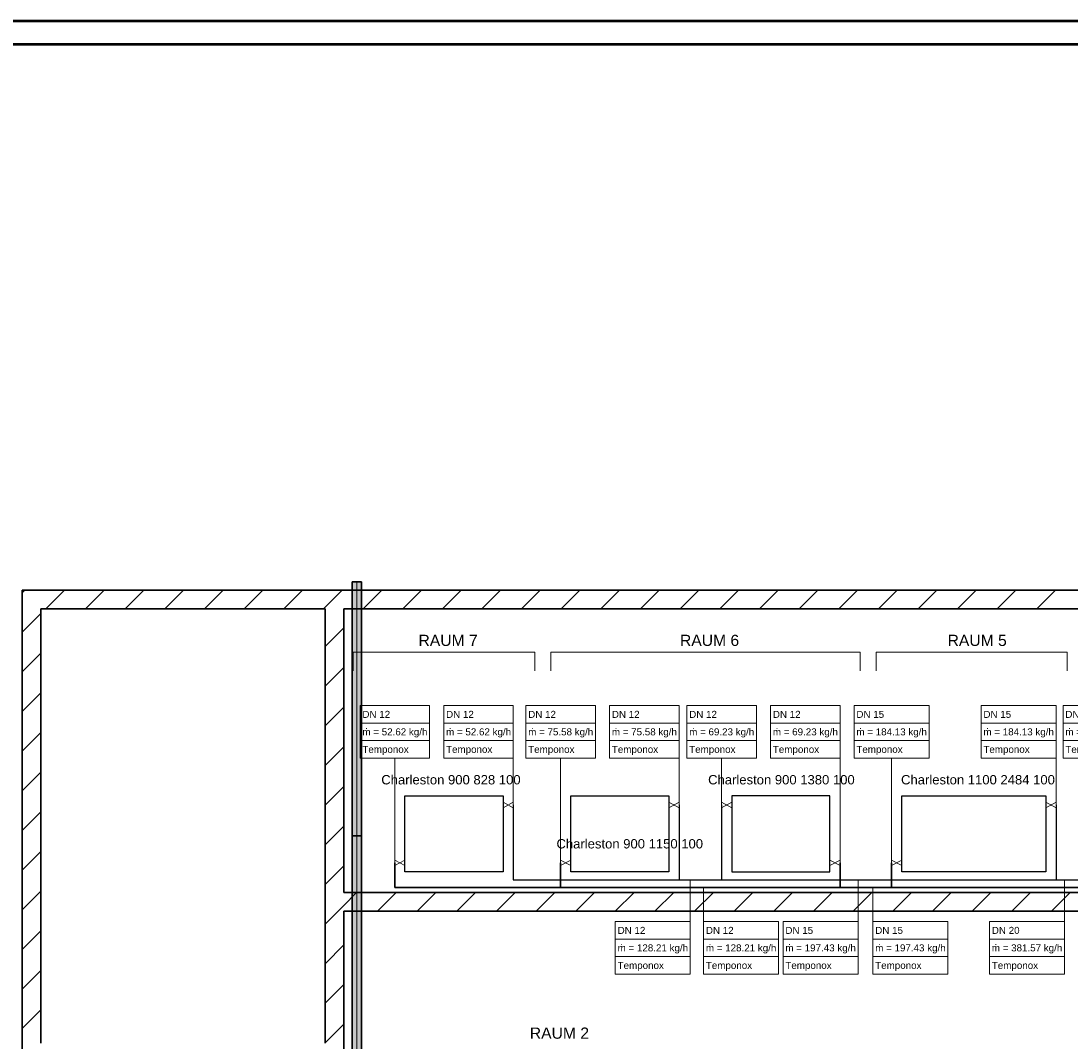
# Model space of a CAD drawing. Extents: x 635 to 1785, y -95 to 499.
# Tile 108 of 110: x 1135 to 1360, y 281 to 499. Entities that reach past the tile are written whole.
import ezdxf
from ezdxf.lldxf.tags import DXFTag

# ---------------------------------------------------------------- set-up
doc = ezdxf.new("R2010")
doc.units = 0
doc.layers.get('0').update_dxf_attribs({"lineweight": 35})
for name, color, linetype, lineweight, true_color in [('A_Wand_allgemein', 7, 'Continuous', 35, 0x585858), ('H_Ruecklauf', 5, 'Continuous', 35, 0x0000ff), ('H_Ruecklauf_Beschriftung', 5, 'Continuous', 18, 0x0000ff), ('H_Vorlauf', 1, 'Continuous', 25, 0xff0000), ('H_Vorlauf_Beschriftung', 1, 'Continuous', 18, 0xff0000), ('Heizkörper', 9, 'Continuous', 25, 0x808080), ('L_Klimageraet', 7, 'Continuous', 35, 0xababab), ('L_Zuluft', 6, 'Continuous', 35, 0xff00ff), ('L_Zuluft-Shading', 6, 'Continuous', 35, 0xff00ff), ('Rahmen', 7, 'Continuous', 35, 0x009900)]:
    doc.layers.add(name, color=color, linetype=linetype, lineweight=lineweight, true_color=true_color)
doc.layers.add('Raumnummerierung', color=7, linetype='Continuous', lineweight=18)
doc.layers.add('Symbole', color=7, linetype='Continuous', lineweight=13)
doc.styles.get("Standard").update_dxf_attribs({"font": 'arial.ttf'})
tags = doc.linetypes.add('fein_strichliert', pattern=[4, 1, -2, 1]).pattern_tags.tags
tags[8:9] = [DXFTag(74, 4), DXFTag(75, 0), DXFTag(340, '0'), DXFTag(46, 0.0), DXFTag(50, 0.0), DXFTag(44, 0.0), DXFTag(45, 0.0)]
tags[6:7] = [DXFTag(74, 4), DXFTag(75, 0), DXFTag(340, '0'), DXFTag(46, 0.0), DXFTag(50, 0.0), DXFTag(44, 0.0), DXFTag(45, 0.0)]
tags[4:5] = [DXFTag(74, 4), DXFTag(75, 0), DXFTag(340, '0'), DXFTag(46, 0.0), DXFTag(50, 0.0), DXFTag(44, 0.0), DXFTag(45, 0.0)]
tags = doc.linetypes.add('STRICHPUNKT2', pattern=[12.7, 6.35, -3.175, 0, -3.175]).pattern_tags.tags
tags[10:11] = [DXFTag(74, 4), DXFTag(75, 0), DXFTag(340, '0'), DXFTag(46, 0.0), DXFTag(50, 0.0), DXFTag(44, 0.0), DXFTag(45, 0.0)]
tags[8:9] = [DXFTag(74, 4), DXFTag(75, 0), DXFTag(340, '0'), DXFTag(46, 0.0), DXFTag(50, 0.0), DXFTag(44, 0.0), DXFTag(45, 0.0)]
tags[6:7] = [DXFTag(74, 4), DXFTag(75, 0), DXFTag(340, '0'), DXFTag(46, 0.0), DXFTag(50, 0.0), DXFTag(44, 0.0), DXFTag(45, 0.0)]
tags[4:5] = [DXFTag(74, 4), DXFTag(75, 0), DXFTag(340, '0'), DXFTag(46, 0.0), DXFTag(50, 0.0), DXFTag(44, 0.0), DXFTag(45, 0.0)]

# ---------------------------------------------------------------- blocks, each defined once
blk = doc.blocks.new('Shading-A06HSUG6NL', base_point=(1206.75, 204.43))
at = {"layer": 'L_Zuluft-Shading', "color": 36, "true_color": 0x903900}
for points in [[(1205.75, 204.43), (1205.79, 204.43), (1205.75, 324.43), (1205.79, 324.43)], [(1207.72, 204.43), (1207.75, 204.43), (1207.72, 324.43), (1207.75, 324.43)]]:
    blk.add_solid(points, dxfattribs=at)
at = {"layer": 'L_Zuluft-Shading', "color": 34, "true_color": 0xb04600}
for points in [[(1205.79, 204.43), (1205.89, 204.43), (1205.79, 324.43), (1205.89, 324.43)], [(1207.62, 204.43), (1207.72, 204.43), (1207.62, 324.43), (1207.72, 324.43)]]:
    blk.add_solid(points, dxfattribs=at)
at = {"layer": 'L_Zuluft-Shading', "color": 32, "true_color": 0xcd5200}
for points in [[(1205.89, 204.43), (1206.05, 204.43), (1205.89, 324.43), (1206.05, 324.43)], [(1207.46, 204.43), (1207.62, 204.43), (1207.46, 324.43), (1207.62, 324.43)]]:
    blk.add_solid(points, dxfattribs=at)
at = {"layer": 'L_Zuluft-Shading', "color": 32, "true_color": 0xe45b00}
for points in [[(1206.05, 204.43), (1206.25, 204.43), (1206.05, 324.43), (1206.25, 324.43)], [(1207.25, 204.43), (1207.46, 204.43), (1207.25, 324.43), (1207.46, 324.43)]]:
    blk.add_solid(points, dxfattribs=at)
at = {"layer": 'L_Zuluft-Shading', "color": 30, "true_color": 0xf56200}
for points in [[(1206.25, 204.43), (1206.49, 204.43), (1206.25, 324.43), (1206.49, 324.43)], [(1207.01, 204.43), (1207.25, 204.43), (1207.01, 324.43), (1207.25, 324.43)]]:
    blk.add_solid(points, dxfattribs=at)
at = {"layer": 'L_Zuluft-Shading', "color": 30, "true_color": 0xfd6500}
for points in [[(1206.49, 204.43), (1206.75, 204.43), (1206.49, 324.43), (1206.75, 324.43)], [(1206.75, 204.43), (1207.01, 204.43), (1206.75, 324.43), (1207.01, 324.43)]]:
    blk.add_solid(points, dxfattribs=at)
blk = doc.blocks.new('Shading-A06HSUG8NL', base_point=(1206.75, 324.43))
at = {"layer": 'L_Zuluft-Shading', "color": 36, "true_color": 0x903900}
for points in [[(1205.75, 324.43), (1205.79, 324.43), (1205.75, 378.82), (1205.79, 378.82)], [(1207.72, 324.43), (1207.75, 324.43), (1207.72, 378.82), (1207.75, 378.82)]]:
    blk.add_solid(points, dxfattribs=at)
at = {"layer": 'L_Zuluft-Shading', "color": 34, "true_color": 0xb04600}
for points in [[(1205.79, 324.43), (1205.89, 324.43), (1205.79, 378.82), (1205.89, 378.82)], [(1207.62, 324.43), (1207.72, 324.43), (1207.62, 378.82), (1207.72, 378.82)]]:
    blk.add_solid(points, dxfattribs=at)
at = {"layer": 'L_Zuluft-Shading', "color": 32, "true_color": 0xcd5200}
for points in [[(1205.89, 324.43), (1206.05, 324.43), (1205.89, 378.82), (1206.05, 378.82)], [(1207.46, 324.43), (1207.62, 324.43), (1207.46, 378.82), (1207.62, 378.82)]]:
    blk.add_solid(points, dxfattribs=at)
at = {"layer": 'L_Zuluft-Shading', "color": 32, "true_color": 0xe45b00}
for points in [[(1206.05, 324.43), (1206.25, 324.43), (1206.05, 378.82), (1206.25, 378.82)], [(1207.25, 324.43), (1207.46, 324.43), (1207.25, 378.82), (1207.46, 378.82)]]:
    blk.add_solid(points, dxfattribs=at)
at = {"layer": 'L_Zuluft-Shading', "color": 30, "true_color": 0xf56200}
for points in [[(1206.25, 324.43), (1206.49, 324.43), (1206.25, 378.82), (1206.49, 378.82)], [(1207.01, 324.43), (1207.25, 324.43), (1207.01, 378.82), (1207.25, 378.82)]]:
    blk.add_solid(points, dxfattribs=at)
at = {"layer": 'L_Zuluft-Shading', "color": 30, "true_color": 0xfd6500}
for points in [[(1206.49, 324.43), (1206.75, 324.43), (1206.49, 378.82), (1206.75, 378.82)], [(1206.75, 324.43), (1207.01, 324.43), (1206.75, 378.82), (1207.01, 378.82)]]:
    blk.add_solid(points, dxfattribs=at)
blk = doc.blocks.new('Wand-A06HSUHANL', base_point=(1139.1, 373.07))
at = {"color": 0, "linetype": 'ByBlock', "lineweight": -2, "ltscale": 0.35}
for p, q in [((1523.37, 377.07), (1139.1, 377.07)), ((1199.92, 373.07), (1139.1, 373.07)), ((1519.37, 373.07), (1203.92, 373.07))]:
    blk.add_line(p, q, dxfattribs=at)
at = {"color": 0, "lineweight": -2}
for p, q in [((1140.16, 373.07), (1144.16, 377.07)), ((1148.65, 373.07), (1152.65, 377.07)), ((1157.13, 373.07), (1161.13, 377.07)), ((1165.62, 373.07), (1169.62, 377.07)), ((1174.1, 373.07), (1178.1, 377.07)), ((1182.59, 373.07), (1186.59, 377.07)), ((1191.08, 373.07), (1195.08, 377.07)), ((1199.56, 373.07), (1203.56, 377.07)), ((1208.05, 373.07), (1212.05, 377.07)), ((1216.53, 373.07), (1220.53, 377.07)), ((1225.02, 373.07), (1229.02, 377.07)), ((1233.5, 373.07), (1237.5, 377.07)), ((1241.99, 373.07), (1245.99, 377.07)), ((1250.47, 373.07), (1254.47, 377.07)), ((1258.96, 373.07), (1262.96, 377.07)), ((1267.44, 373.07), (1271.44, 377.07)), ((1275.93, 373.07), (1279.93, 377.07)), ((1284.41, 373.07), (1288.41, 377.07)), ((1292.9, 373.07), (1296.9, 377.07)), ((1301.38, 373.07), (1305.38, 377.07)), ((1309.87, 373.07), (1313.87, 377.07)), ((1318.35, 373.07), (1322.35, 377.07)), ((1326.84, 373.07), (1330.84, 377.07)), ((1335.32, 373.07), (1339.32, 377.07)), ((1343.81, 373.07), (1347.81, 377.07)), ((1352.3, 373.07), (1356.3, 377.07))]:
    blk.add_line(p, q, dxfattribs=at)
blk = doc.blocks.new('Wand-A06HSUHENL', base_point=(1203.92, 308.29))
at = {"color": 0, "lineweight": -2}
for p, q in [((1203.92, 309.56), (1206.66, 312.29)), ((1211.14, 308.29), (1215.14, 312.29)), ((1219.63, 308.29), (1223.63, 312.29)), ((1228.11, 308.29), (1232.11, 312.29)), ((1236.6, 308.29), (1240.6, 312.29)), ((1245.08, 308.29), (1249.08, 312.29)), ((1253.57, 308.29), (1257.57, 312.29)), ((1262.05, 308.29), (1266.05, 312.29)), ((1270.54, 308.29), (1274.54, 312.29)), ((1279.03, 308.29), (1283.03, 312.29)), ((1287.51, 308.29), (1291.51, 312.29)), ((1296, 308.29), (1300, 312.29)), ((1304.48, 308.29), (1308.48, 312.29)), ((1312.97, 308.29), (1316.97, 312.29)), ((1321.45, 308.29), (1325.45, 312.29)), ((1329.94, 308.29), (1333.94, 312.29)), ((1338.42, 308.29), (1342.42, 312.29)), ((1346.91, 308.29), (1350.91, 312.29)), ((1355.39, 308.29), (1359.39, 312.29))]:
    blk.add_line(p, q, dxfattribs=at)
at = {"color": 0, "linetype": 'ByBlock', "lineweight": -2, "ltscale": 0.35}
for p, q in [((1519.37, 312.29), (1203.92, 312.29)), ((1519.37, 308.29), (1203.92, 308.29))]:
    blk.add_line(p, q, dxfattribs=at)
blk = doc.blocks.new('Wand-A06HSUHGNL', base_point=(1135.1, 44.91))
at = {"color": 0, "lineweight": -2}
for p, q in [((1135.1, 376.5), (1135.68, 377.07)), ((1135.1, 368.01), (1139.1, 372.01)), ((1135.1, 359.53), (1139.1, 363.53)), ((1135.1, 351.04), (1139.1, 355.04)), ((1135.1, 342.55), (1139.1, 346.55)), ((1135.1, 334.07), (1139.1, 338.07)), ((1135.1, 325.58), (1139.1, 329.58)), ((1135.1, 317.1), (1139.1, 321.1)), ((1135.1, 308.61), (1139.1, 312.61)), ((1135.1, 300.13), (1139.1, 304.13)), ((1135.1, 291.64), (1139.1, 295.64)), ((1135.1, 283.16), (1139.1, 287.16))]:
    blk.add_line(p, q, dxfattribs=at)
at = {"color": 0, "linetype": 'ByBlock', "lineweight": -2, "ltscale": 0.35}
for p, q in [((1135.1, 377.07), (1139.1, 377.07)), ((1135.1, 377.07), (1135.1, 202.79)), ((1139.1, 373.07), (1139.1, 280.07))]:
    blk.add_line(p, q, dxfattribs=at)
blk = doc.blocks.new('Wand-A06HSUI4NL', base_point=(1199.92, 44.91))
at = {"color": 0, "linetype": 'ByBlock', "lineweight": -2, "ltscale": 0.35}
for p, q in [((1199.92, 280.07), (1199.92, 373.07)), ((1203.92, 312.29), (1203.92, 373.07)), ((1203.92, 227.36), (1203.92, 308.29))]:
    blk.add_line(p, q, dxfattribs=at)
at = {"color": 0, "lineweight": -2}
for p, q in [((1199.92, 364.95), (1203.92, 368.95)), ((1199.92, 356.47), (1203.92, 360.47)), ((1199.92, 347.98), (1203.92, 351.98)), ((1199.92, 339.5), (1203.92, 343.5)), ((1199.92, 331.01), (1203.92, 335.01)), ((1199.92, 322.53), (1203.92, 326.53)), ((1199.92, 314.04), (1203.92, 318.04)), ((1199.92, 305.56), (1203.92, 309.56)), ((1199.92, 297.07), (1203.92, 301.07)), ((1199.92, 288.59), (1203.92, 292.59)), ((1199.92, 280.1), (1203.92, 284.1))]:
    blk.add_line(p, q, dxfattribs=at)
blk = doc.blocks.new('AutoCAD-Punkt-A06HSVOSNL', base_point=(1321.18, 318.66))
at = {"color": 0, "lineweight": -2}
blk.add_line((1321.18, 318.66), (1321.18, 318.66), dxfattribs=at)
blk = doc.blocks.new('AutoCAD-Punkt-A06HSVOUNL', base_point=(1321.18, 318.66))
at = {"color": 0, "lineweight": -2}
blk.add_line((1321.18, 318.66), (1321.18, 318.66), dxfattribs=at)
blk = doc.blocks.new('AutoCAD-Punkt-A06HSVOWNL', base_point=(1323.35, 318.66))
at = {"color": 0, "lineweight": -2}
blk.add_line((1323.35, 318.66), (1323.35, 318.66), dxfattribs=at)
blk = doc.blocks.new('Polygon-A06HSVOYNL', base_point=(1323.35, 316.74))
at = {"color": 0, "linetype": 'ByBlock', "lineweight": -2, "ltscale": 0.25}
for p, q in [((1323.35, 332.97), (1354.23, 332.97)), ((1323.35, 316.74), (1323.35, 332.97)), ((1354.23, 332.97), (1354.23, 316.74)), ((1354.23, 316.74), (1323.35, 316.74))]:
    blk.add_line(p, q, dxfattribs=at)
blk = doc.blocks.new('AutoCAD-Punkt-A06HSVP0NL', base_point=(1356.4, 331.05))
at = {"color": 0, "lineweight": -2}
blk.add_line((1356.4, 331.05), (1356.4, 331.05), dxfattribs=at)
blk = doc.blocks.new('AutoCAD-Punkt-A06HSVP2NL', base_point=(1356.4, 331.05))
at = {"color": 0, "lineweight": -2}
blk.add_line((1356.4, 331.05), (1356.4, 331.05), dxfattribs=at)
blk = doc.blocks.new('AutoCAD-Punkt-A06HSVP4NL', base_point=(1354.23, 331.05))
at = {"color": 0, "lineweight": -2}
blk.add_line((1354.23, 331.05), (1354.23, 331.05), dxfattribs=at)
blk = doc.blocks.new('AutoCAD-Punkt-A06HSVP6NL', base_point=(1310.16, 318.66))
at = {"color": 0, "lineweight": -2}
blk.add_line((1310.16, 318.66), (1310.16, 318.66), dxfattribs=at)
blk = doc.blocks.new('AutoCAD-Punkt-A06HSVP8NL', base_point=(1310.16, 318.66))
at = {"color": 0, "lineweight": -2}
blk.add_line((1310.16, 318.66), (1310.16, 318.66), dxfattribs=at)
blk = doc.blocks.new('AutoCAD-Punkt-A06HSVPANL', base_point=(1307.99, 318.66))
at = {"color": 0, "lineweight": -2}
blk.add_line((1307.99, 318.66), (1307.99, 318.66), dxfattribs=at)
blk = doc.blocks.new('Polygon-A06HSVPCNL', base_point=(1286.97, 316.74))
at = {"color": 0, "linetype": 'ByBlock', "lineweight": -2, "ltscale": 0.25}
for p, q in [((1286.97, 332.97), (1286.97, 316.74)), ((1307.99, 332.97), (1286.97, 332.97)), ((1307.99, 316.74), (1307.99, 332.97)), ((1286.97, 316.74), (1307.99, 316.74))]:
    blk.add_line(p, q, dxfattribs=at)
blk = doc.blocks.new('AutoCAD-Punkt-A06HSVPENL', base_point=(1284.81, 331.05))
at = {"color": 0, "lineweight": -2}
blk.add_line((1284.81, 331.05), (1284.81, 331.05), dxfattribs=at)
blk = doc.blocks.new('AutoCAD-Punkt-A06HSVPGNL', base_point=(1284.81, 331.05))
at = {"color": 0, "lineweight": -2}
blk.add_line((1284.81, 331.05), (1284.81, 331.05), dxfattribs=at)
blk = doc.blocks.new('AutoCAD-Punkt-A06HSVPINL', base_point=(1286.97, 331.05))
at = {"color": 0, "lineweight": -2}
blk.add_line((1286.97, 331.05), (1286.97, 331.05), dxfattribs=at)
blk = doc.blocks.new('AutoCAD-Punkt-A06HSVPKNL', base_point=(1250.34, 318.66))
at = {"color": 0, "lineweight": -2}
blk.add_line((1250.34, 318.66), (1250.34, 318.66), dxfattribs=at)
blk = doc.blocks.new('AutoCAD-Punkt-A06HSVPMNL', base_point=(1250.34, 318.66))
at = {"color": 0, "lineweight": -2}
blk.add_line((1250.34, 318.66), (1250.34, 318.66), dxfattribs=at)
blk = doc.blocks.new('AutoCAD-Punkt-A06HSVPONL', base_point=(1252.51, 318.66))
at = {"color": 0, "lineweight": -2}
blk.add_line((1252.51, 318.66), (1252.51, 318.66), dxfattribs=at)
blk = doc.blocks.new('Polygon-A06HSVPQNL', base_point=(1252.51, 316.74))
at = {"color": 0, "linetype": 'ByBlock', "lineweight": -2, "ltscale": 0.25}
for p, q in [((1252.51, 332.97), (1273.53, 332.97)), ((1252.51, 316.74), (1252.51, 332.97)), ((1273.53, 332.97), (1273.53, 316.74)), ((1273.53, 316.74), (1252.51, 316.74))]:
    blk.add_line(p, q, dxfattribs=at)
blk = doc.blocks.new('AutoCAD-Punkt-A06HSVPSNL', base_point=(1275.69, 331.05))
at = {"color": 0, "lineweight": -2}
blk.add_line((1275.69, 331.05), (1275.69, 331.05), dxfattribs=at)
blk = doc.blocks.new('AutoCAD-Punkt-A06HSVPUNL', base_point=(1275.69, 331.05))
at = {"color": 0, "lineweight": -2}
blk.add_line((1275.69, 331.05), (1275.69, 331.05), dxfattribs=at)
blk = doc.blocks.new('AutoCAD-Punkt-A06HSVPWNL', base_point=(1273.53, 331.05))
at = {"color": 0, "lineweight": -2}
blk.add_line((1273.53, 331.05), (1273.53, 331.05), dxfattribs=at)
blk = doc.blocks.new('AutoCAD-Punkt-A06HSVPYNL', base_point=(1214.85, 318.66))
at = {"color": 0, "lineweight": -2}
blk.add_line((1214.85, 318.66), (1214.85, 318.66), dxfattribs=at)
blk = doc.blocks.new('AutoCAD-Punkt-A06HSVQ0NL', base_point=(1214.85, 318.66))
at = {"color": 0, "lineweight": -2}
blk.add_line((1214.85, 318.66), (1214.85, 318.66), dxfattribs=at)
blk = doc.blocks.new('AutoCAD-Punkt-A06HSVQ2NL', base_point=(1217.02, 318.66))
at = {"color": 0, "lineweight": -2}
blk.add_line((1217.02, 318.66), (1217.02, 318.66), dxfattribs=at)
blk = doc.blocks.new('Polygon-A06HSVQ4NL', base_point=(1217.02, 316.74))
at = {"color": 0, "linetype": 'ByBlock', "lineweight": -2, "ltscale": 0.25}
for p, q in [((1217.02, 332.97), (1238.04, 332.97)), ((1217.02, 316.74), (1217.02, 332.97)), ((1238.04, 332.97), (1238.04, 316.74)), ((1238.04, 316.74), (1217.02, 316.74))]:
    blk.add_line(p, q, dxfattribs=at)
blk = doc.blocks.new('AutoCAD-Punkt-A06HSVQ6NL', base_point=(1240.21, 331.05))
at = {"color": 0, "lineweight": -2}
blk.add_line((1240.21, 331.05), (1240.21, 331.05), dxfattribs=at)
blk = doc.blocks.new('AutoCAD-Punkt-A06HSVQ8NL', base_point=(1240.21, 331.05))
at = {"color": 0, "lineweight": -2}
blk.add_line((1240.21, 331.05), (1240.21, 331.05), dxfattribs=at)
blk = doc.blocks.new('AutoCAD-Punkt-A06HSVQANL', base_point=(1238.04, 331.05))
at = {"color": 0, "lineweight": -2}
blk.add_line((1238.04, 331.05), (1238.04, 331.05), dxfattribs=at)
blk = doc.blocks.new('Bauteilbeschriftung-A06HSVQGNL', base_point=(1207.41, 319.26))
at = {"color": 0, "lineweight": -2}
for p, q in [((1207.41, 352.33), (1222.29, 352.33)), ((1207.41, 341.08), (1207.41, 352.33)), ((1222.29, 352.33), (1222.29, 341.08)), ((1207.41, 348.58), (1222.29, 348.58)), ((1207.41, 344.83), (1222.29, 344.83)), ((1222.29, 341.08), (1207.41, 341.08))]:
    blk.add_line(p, q, dxfattribs=at)
at = {"color": 0, "linetype": 'ByBlock', "lineweight": -2, "ltscale": 0.18}
blk.add_line((1214.85, 341.08), (1214.85, 319.26), dxfattribs=at)
at = {"color": 0, "linetype": 'ByBlock', "lineweight": -2, "ltscale": 0.18, "char_height": 1.5, "attachment_point": 1}
for s, insert in [('{\\fArial;DN 12}', (1207.91, 351.2)), ('{\\fArial;ṁ = 52.62 kg/h}', (1207.91, 347.45)), ('{\\fArial;Temponox}', (1207.91, 343.7))]:
    blk.add_mtext(s, dxfattribs=dict(at, insert=insert))
blk = doc.blocks.new('Bauteilbeschriftung-A06HSVQINL', base_point=(1225.32, 331.05))
at = {"color": 0, "lineweight": -2}
for p, q in [((1225.32, 352.33), (1240.21, 352.33)), ((1225.32, 341.08), (1225.32, 352.33)), ((1240.21, 352.33), (1240.21, 341.08)), ((1225.32, 348.58), (1240.21, 348.58)), ((1225.32, 344.83), (1240.21, 344.83)), ((1240.21, 341.08), (1225.32, 341.08))]:
    blk.add_line(p, q, dxfattribs=at)
at = {"color": 0, "linetype": 'ByBlock', "lineweight": -2, "ltscale": 0.18}
blk.add_line((1240.21, 341.08), (1240.21, 331.05), dxfattribs=at)
at = {"color": 0, "linetype": 'ByBlock', "lineweight": -2, "ltscale": 0.18, "char_height": 1.5, "attachment_point": 1}
for s, insert in [('{\\fArial;DN 12}', (1225.82, 351.2)), ('{\\fArial;ṁ = 52.62 kg/h}', (1225.82, 347.45)), ('{\\fArial;Temponox}', (1225.82, 343.7))]:
    blk.add_mtext(s, dxfattribs=dict(at, insert=insert))
blk = doc.blocks.new('Bauteilbeschriftung-A06HSVQKNL', base_point=(1260.81, 331.05))
at = {"color": 0, "lineweight": -2}
for p, q in [((1260.81, 352.33), (1275.69, 352.33)), ((1260.81, 341.08), (1260.81, 352.33)), ((1275.69, 352.33), (1275.69, 341.08)), ((1260.81, 348.58), (1275.69, 348.58)), ((1260.81, 344.83), (1275.69, 344.83)), ((1275.69, 341.08), (1260.81, 341.08))]:
    blk.add_line(p, q, dxfattribs=at)
at = {"color": 0, "linetype": 'ByBlock', "lineweight": -2, "ltscale": 0.18}
blk.add_line((1275.69, 341.08), (1275.69, 331.05), dxfattribs=at)
at = {"color": 0, "linetype": 'ByBlock', "lineweight": -2, "ltscale": 0.18, "char_height": 1.5, "attachment_point": 1}
for s, insert in [('{\\fArial;DN 12}', (1261.31, 351.2)), ('{\\fArial;ṁ = 75.58 kg/h}', (1261.31, 347.45)), ('{\\fArial;Temponox}', (1261.31, 343.7))]:
    blk.add_mtext(s, dxfattribs=dict(at, insert=insert))
blk = doc.blocks.new('Bauteilbeschriftung-A06HSVQMNL', base_point=(1242.9, 318.66))
at = {"color": 0, "lineweight": -2}
for p, q in [((1242.9, 352.33), (1257.78, 352.33)), ((1242.9, 341.08), (1242.9, 352.33)), ((1257.78, 352.33), (1257.78, 341.08)), ((1242.9, 348.58), (1257.78, 348.58)), ((1242.9, 344.83), (1257.78, 344.83)), ((1257.78, 341.08), (1242.9, 341.08))]:
    blk.add_line(p, q, dxfattribs=at)
at = {"color": 0, "linetype": 'ByBlock', "lineweight": -2, "ltscale": 0.18}
blk.add_line((1250.34, 341.08), (1250.34, 318.66), dxfattribs=at)
at = {"color": 0, "linetype": 'ByBlock', "lineweight": -2, "ltscale": 0.18, "char_height": 1.5, "attachment_point": 1}
for s, insert in [('{\\fArial;DN 12}', (1243.4, 351.2)), ('{\\fArial;ṁ = 75.58 kg/h}', (1243.4, 347.45)), ('{\\fArial;Temponox}', (1243.4, 343.7))]:
    blk.add_mtext(s, dxfattribs=dict(at, insert=insert))
blk = doc.blocks.new('Bauteilbeschriftung-A06HSVQONL', base_point=(1295.27, 318.66))
at = {"color": 0, "lineweight": -2}
for p, q in [((1295.27, 352.33), (1310.16, 352.33)), ((1295.27, 341.08), (1295.27, 352.33)), ((1310.16, 352.33), (1310.16, 341.08)), ((1295.27, 348.58), (1310.16, 348.58)), ((1295.27, 344.83), (1310.16, 344.83)), ((1310.16, 341.08), (1295.27, 341.08))]:
    blk.add_line(p, q, dxfattribs=at)
at = {"color": 0, "linetype": 'ByBlock', "lineweight": -2, "ltscale": 0.18}
blk.add_line((1310.16, 341.08), (1310.16, 318.66), dxfattribs=at)
at = {"color": 0, "linetype": 'ByBlock', "lineweight": -2, "ltscale": 0.18, "char_height": 1.5, "attachment_point": 1}
for s, insert in [('{\\fArial;DN 12}', (1295.77, 351.2)), ('{\\fArial;ṁ = 69.23 kg/h}', (1295.77, 347.45)), ('{\\fArial;Temponox}', (1295.77, 343.7))]:
    blk.add_mtext(s, dxfattribs=dict(at, insert=insert))
blk = doc.blocks.new('Bauteilbeschriftung-A06HSVQQNL', base_point=(1277.36, 331.05))
at = {"color": 0, "lineweight": -2}
for p, q in [((1277.36, 352.33), (1292.25, 352.33)), ((1277.36, 341.08), (1277.36, 352.33)), ((1292.25, 352.33), (1292.25, 341.08)), ((1277.36, 348.58), (1292.25, 348.58)), ((1277.36, 344.83), (1292.25, 344.83)), ((1292.25, 341.08), (1277.36, 341.08))]:
    blk.add_line(p, q, dxfattribs=at)
at = {"color": 0, "linetype": 'ByBlock', "lineweight": -2, "ltscale": 0.18}
blk.add_line((1284.81, 341.08), (1284.81, 331.05), dxfattribs=at)
at = {"color": 0, "linetype": 'ByBlock', "lineweight": -2, "ltscale": 0.18, "char_height": 1.5, "attachment_point": 1}
for s, insert in [('{\\fArial;DN 12}', (1277.86, 351.2)), ('{\\fArial;ṁ = 69.23 kg/h}', (1277.86, 347.45)), ('{\\fArial;Temponox}', (1277.86, 343.7))]:
    blk.add_mtext(s, dxfattribs=dict(at, insert=insert))
blk = doc.blocks.new('Bauteilbeschriftung-A06HSVQSNL', base_point=(1313.15, 318.66))
at = {"color": 0, "lineweight": -2}
for p, q in [((1313.15, 352.33), (1329.21, 352.33)), ((1313.15, 341.08), (1313.15, 352.33)), ((1329.21, 352.33), (1329.21, 341.08)), ((1313.15, 348.58), (1329.21, 348.58)), ((1313.15, 344.83), (1329.21, 344.83)), ((1329.21, 341.08), (1313.15, 341.08))]:
    blk.add_line(p, q, dxfattribs=at)
at = {"color": 0, "linetype": 'ByBlock', "lineweight": -2, "ltscale": 0.18}
blk.add_line((1321.18, 341.08), (1321.18, 318.66), dxfattribs=at)
at = {"color": 0, "linetype": 'ByBlock', "lineweight": -2, "ltscale": 0.18, "char_height": 1.5, "attachment_point": 1}
for s, insert in [('{\\fArial;DN 15}', (1313.65, 351.2)), ('{\\fArial;ṁ = 184.13 kg/h}', (1313.65, 347.45)), ('{\\fArial;Temponox}', (1313.65, 343.7))]:
    blk.add_mtext(s, dxfattribs=dict(at, insert=insert))
blk = doc.blocks.new('Bauteilbeschriftung-A06HSVQUNL', base_point=(1340.34, 331.05))
at = {"color": 0, "lineweight": -2}
for p, q in [((1340.34, 352.33), (1356.4, 352.33)), ((1340.34, 341.08), (1340.34, 352.33)), ((1356.4, 352.33), (1356.4, 341.08)), ((1340.34, 348.58), (1356.4, 348.58)), ((1340.34, 344.83), (1356.4, 344.83)), ((1356.4, 341.08), (1340.34, 341.08))]:
    blk.add_line(p, q, dxfattribs=at)
at = {"color": 0, "linetype": 'ByBlock', "lineweight": -2, "ltscale": 0.18}
blk.add_line((1356.4, 341.08), (1356.4, 331.05), dxfattribs=at)
at = {"color": 0, "linetype": 'ByBlock', "lineweight": -2, "ltscale": 0.18, "char_height": 1.5, "attachment_point": 1}
for s, insert in [('{\\fArial;DN 15}', (1340.84, 351.2)), ('{\\fArial;ṁ = 184.13 kg/h}', (1340.84, 347.45)), ('{\\fArial;Temponox}', (1340.84, 343.7))]:
    blk.add_mtext(s, dxfattribs=dict(at, insert=insert))
blk = doc.blocks.new('Bauteilbeschriftung-A06HSVQWNL', base_point=(1357.88, 318.66))
at = {"color": 0, "lineweight": -2}
for p, q in [((1357.88, 352.33), (1372.77, 352.33)), ((1357.88, 341.08), (1357.88, 352.33)), ((1372.77, 352.33), (1372.77, 341.08)), ((1357.88, 348.58), (1372.77, 348.58)), ((1357.88, 344.83), (1372.77, 344.83)), ((1372.77, 341.08), (1357.88, 341.08))]:
    blk.add_line(p, q, dxfattribs=at)
at = {"color": 0, "linetype": 'ByBlock', "lineweight": -2, "ltscale": 0.18}
blk.add_line((1365.32, 341.08), (1365.32, 318.66), dxfattribs=at)
at = {"color": 0, "linetype": 'ByBlock', "lineweight": -2, "ltscale": 0.18, "char_height": 1.5, "attachment_point": 1}
for s, insert in [('{\\fArial;DN 12}', (1358.38, 351.2)), ('{\\fArial;ṁ = 83.08 kg/h}', (1358.38, 347.45)), ('{\\fArial;Temponox}', (1358.38, 343.7))]:
    blk.add_mtext(s, dxfattribs=dict(at, insert=insert))
blk = doc.blocks.new('Bauteilbeschriftung-A06HSVR4NL', base_point=(1317.18, 294.82))
at = {"color": 0, "linetype": 'ByBlock', "lineweight": -2, "ltscale": 0.18}
blk.add_line((1317.18, 300.45), (1317.18, 313.41), dxfattribs=at)
at = {"color": 0, "lineweight": -2}
for p, q in [((1317.18, 306.07), (1333.23, 306.07)), ((1317.18, 294.82), (1317.18, 306.07)), ((1333.23, 306.07), (1333.23, 294.82)), ((1317.18, 302.32), (1333.23, 302.32)), ((1317.18, 298.57), (1333.23, 298.57)), ((1333.23, 294.82), (1317.18, 294.82))]:
    blk.add_line(p, q, dxfattribs=at)
at = {"color": 0, "linetype": 'ByBlock', "lineweight": -2, "ltscale": 0.18, "char_height": 1.5, "attachment_point": 1}
for s, insert in [('{\\fArial;DN 15}', (1317.68, 304.95)), ('{\\fArial;ṁ = 197.43 kg/h}', (1317.68, 301.2)), ('{\\fArial;Temponox}', (1317.68, 297.45))]:
    blk.add_mtext(s, dxfattribs=dict(at, insert=insert))
blk = doc.blocks.new('Bauteilbeschriftung-A06HSVR6NL', base_point=(1297.95, 294.82))
at = {"color": 0, "linetype": 'ByBlock', "lineweight": -2, "ltscale": 0.18}
blk.add_line((1314.01, 294.82), (1314.01, 315.04), dxfattribs=at)
at = {"color": 0, "lineweight": -2}
for p, q in [((1297.95, 306.07), (1314.01, 306.07)), ((1297.95, 294.82), (1297.95, 306.07)), ((1314.01, 306.07), (1314.01, 294.82)), ((1297.95, 302.32), (1314.01, 302.32)), ((1297.95, 298.57), (1314.01, 298.57)), ((1314.01, 294.82), (1297.95, 294.82))]:
    blk.add_line(p, q, dxfattribs=at)
at = {"color": 0, "linetype": 'ByBlock', "lineweight": -2, "ltscale": 0.18, "char_height": 1.5, "attachment_point": 1}
for s, insert in [('{\\fArial;DN 15}', (1298.45, 304.95)), ('{\\fArial;ṁ = 197.43 kg/h}', (1298.45, 301.2)), ('{\\fArial;Temponox}', (1298.45, 297.45))]:
    blk.add_mtext(s, dxfattribs=dict(at, insert=insert))
blk = doc.blocks.new('Bauteilbeschriftung-A06HSVRMNL', base_point=(1280.93, 294.82))
at = {"color": 0, "linetype": 'ByBlock', "lineweight": -2, "ltscale": 0.18}
blk.add_line((1280.93, 300.45), (1280.93, 313.41), dxfattribs=at)
at = {"color": 0, "lineweight": -2}
for p, q in [((1280.93, 306.07), (1296.98, 306.07)), ((1280.93, 294.82), (1280.93, 306.07)), ((1296.98, 306.07), (1296.98, 294.82)), ((1280.93, 302.32), (1296.98, 302.32)), ((1280.93, 298.57), (1296.98, 298.57)), ((1296.98, 294.82), (1280.93, 294.82))]:
    blk.add_line(p, q, dxfattribs=at)
at = {"color": 0, "linetype": 'ByBlock', "lineweight": -2, "ltscale": 0.18, "char_height": 1.5, "attachment_point": 1}
for s, insert in [('{\\fArial;DN 12}', (1281.43, 304.95)), ('{\\fArial;ṁ = 128.21 kg/h}', (1281.43, 301.2)), ('{\\fArial;Temponox}', (1281.43, 297.45))]:
    blk.add_mtext(s, dxfattribs=dict(at, insert=insert))
blk = doc.blocks.new('Bauteilbeschriftung-A06HSVRONL', base_point=(1262.04, 294.82))
at = {"color": 0, "linetype": 'ByBlock', "lineweight": -2, "ltscale": 0.18}
blk.add_line((1278.09, 294.82), (1278.09, 315.04), dxfattribs=at)
at = {"color": 0, "lineweight": -2}
for p, q in [((1262.04, 306.07), (1278.09, 306.07)), ((1262.04, 294.82), (1262.04, 306.07)), ((1278.09, 306.07), (1278.09, 294.82)), ((1262.04, 302.32), (1278.09, 302.32)), ((1262.04, 298.57), (1278.09, 298.57)), ((1278.09, 294.82), (1262.04, 294.82))]:
    blk.add_line(p, q, dxfattribs=at)
at = {"color": 0, "linetype": 'ByBlock', "lineweight": -2, "ltscale": 0.18, "char_height": 1.5, "attachment_point": 1}
for s, insert in [('{\\fArial;DN 12}', (1262.54, 304.95)), ('{\\fArial;ṁ = 128.21 kg/h}', (1262.54, 301.2)), ('{\\fArial;Temponox}', (1262.54, 297.45))]:
    blk.add_mtext(s, dxfattribs=dict(at, insert=insert))
blk = doc.blocks.new('Bauteilbeschriftung-A06HSVRQNL', base_point=(1342.14, 294.82))
at = {"color": 0, "linetype": 'ByBlock', "lineweight": -2, "ltscale": 0.18}
blk.add_line((1358.19, 294.82), (1358.19, 315.04), dxfattribs=at)
at = {"color": 0, "lineweight": -2}
for p, q in [((1342.14, 306.07), (1358.19, 306.07)), ((1342.14, 294.82), (1342.14, 306.07)), ((1358.19, 306.07), (1358.19, 294.82)), ((1342.14, 302.32), (1358.19, 302.32)), ((1342.14, 298.57), (1358.19, 298.57)), ((1358.19, 294.82), (1342.14, 294.82))]:
    blk.add_line(p, q, dxfattribs=at)
at = {"color": 0, "linetype": 'ByBlock', "lineweight": -2, "ltscale": 0.18, "char_height": 1.5, "attachment_point": 1}
for s, insert in [('{\\fArial;DN 20}', (1342.64, 304.95)), ('{\\fArial;ṁ = 381.57 kg/h}', (1342.64, 301.2)), ('{\\fArial;Temponox}', (1342.64, 297.45))]:
    blk.add_mtext(s, dxfattribs=dict(at, insert=insert))
blk = doc.blocks.new('Wickelfalzrohr-A06HSVYWNL', base_point=(1205.75, 204.43))
at = {"color": 0, "linetype": 'ByBlock', "lineweight": -2, "ltscale": 0.35}
for p, q in [((1205.75, 324.43), (1205.75, 204.43)), ((1205.75, 324.43), (1206.34, 324.43)), ((1206.34, 324.43), (1207.17, 324.43)), ((1207.17, 324.43), (1207.75, 324.43)), ((1207.75, 204.43), (1207.75, 324.43)), ((1205.75, 204.43), (1206.34, 204.43)), ((1206.34, 204.43), (1207.17, 204.43)), ((1207.17, 204.43), (1207.75, 204.43))]:
    blk.add_line(p, q, dxfattribs=at)
at = {"color": 0, "linetype": 'STRICHPUNKT2', "lineweight": 5, "ltscale": 0.13}
blk.add_line((1206.75, 324.43), (1206.75, 204.43), dxfattribs=at)
blk = doc.blocks.new('Wickelfalzrohr-A06HSVYYNL', base_point=(1205.75, 324.43))
at = {"color": 0, "linetype": 'ByBlock', "lineweight": -2, "ltscale": 0.35}
for p, q in [((1205.75, 378.82), (1205.75, 324.43)), ((1205.75, 378.82), (1206.34, 378.82)), ((1206.34, 378.82), (1207.17, 378.82)), ((1207.17, 378.82), (1207.75, 378.82)), ((1207.75, 324.43), (1207.75, 378.82)), ((1205.75, 324.43), (1206.34, 324.43)), ((1206.34, 324.43), (1207.17, 324.43)), ((1207.17, 324.43), (1207.75, 324.43))]:
    blk.add_line(p, q, dxfattribs=at)
at = {"color": 0, "linetype": 'STRICHPUNKT2', "lineweight": 5, "ltscale": 0.13}
blk.add_line((1206.75, 378.82), (1206.75, 324.43), dxfattribs=at)

msp = doc.modelspace()

# ---------------------------------------------------------------- linework, layer by layer
at = {"layer": 'A_Wand_allgemein', "ltscale": 0.35}
msp.add_line((1347.01, 377.07), (1183.48, 377.07), dxfattribs=at)
at = {"layer": 'H_Ruecklauf', "linetype": 'fein_strichliert', "ltscale": 0.35}
for p, q in [((1214.85, 318.66), (1214.85, 313.41)), ((1250.34, 318.66), (1250.34, 313.41)), ((1310.16, 318.66), (1310.16, 313.41)), ((1321.18, 318.66), (1321.18, 313.41)), ((1214.85, 313.41), (1447.11, 313.41))]:
    msp.add_line(p, q, dxfattribs=at)
at = {"layer": 'H_Vorlauf', "ltscale": 0.25}
for p, q in [((1240.21, 331.05), (1240.21, 315.04)), ((1275.69, 331.05), (1275.69, 315.04)), ((1284.81, 331.05), (1284.81, 315.04)), ((1356.4, 331.05), (1356.4, 315.04)), ((1240.21, 315.04), (1442.99, 315.04))]:
    msp.add_line(p, q, dxfattribs=at)
at = {"layer": 'Rahmen', "lineweight": 50, "ltscale": 0.5}
for points in [[(1785.06, -95.11), (1785.06, 498.89), (635.06, 498.89), (635.06, -95.11), (1435.06, -95.11), (1685.06, -95.11), (1785.06, -95.11)], [(1780.06, -90.11), (1780.06, 493.89), (660.06, 493.89), (660.06, -90.11), (1430.06, -90.11), (1680.06, -90.11), (1780.06, -90.11)]]:
    msp.add_lwpolyline(points, close=True, dxfattribs=at)
at = {"layer": 'Raumnummerierung', "ltscale": 0.18}
for p, q in [((1205.93, 363.76), (1205.93, 359.76)), ((1205.93, 363.76), (1244.84, 363.76)), ((1244.84, 363.76), (1244.84, 359.76)), ((1248.26, 363.76), (1314.46, 363.76)), ((1248.26, 363.76), (1248.26, 359.76)), ((1314.46, 363.76), (1314.46, 359.76)), ((1317.88, 363.76), (1358.77, 363.76)), ((1317.88, 363.76), (1317.88, 359.76)), ((1358.77, 363.76), (1358.77, 359.76))]:
    msp.add_line(p, q, dxfattribs=at)
at = {"layer": 'Symbole', "color": 7, "linetype": 'Continuous', "ltscale": 0.00793}
for p, q in [((1240.21, 330.45), (1238.04, 331.65)), ((1238.04, 331.65), (1238.04, 331.65)), ((1238.04, 331.65), (1240.21, 330.45)), ((1238.04, 330.45), (1240.21, 331.65)), ((1240.21, 331.65), (1238.04, 330.45)), ((1238.04, 331.65), (1238.04, 330.45)), ((1238.04, 330.45), (1238.04, 331.65)), ((1238.04, 331.65), (1238.04, 331.65)), ((1238.04, 330.45), (1238.04, 330.45)), ((1238.04, 330.45), (1238.04, 330.45)), ((1240.21, 331.65), (1240.21, 330.45)), ((1240.21, 330.45), (1240.21, 331.65)), ((1240.21, 331.65), (1240.21, 331.65)), ((1240.21, 331.65), (1240.21, 331.65)), ((1240.21, 330.45), (1240.21, 330.45)), ((1240.21, 330.45), (1240.21, 330.45)), ((1275.69, 330.45), (1273.53, 331.65)), ((1273.53, 331.65), (1273.53, 331.65)), ((1273.53, 331.65), (1275.69, 330.45)), ((1273.53, 330.45), (1275.69, 331.65)), ((1275.69, 331.65), (1273.53, 330.45)), ((1273.53, 331.65), (1273.53, 330.45)), ((1273.53, 330.45), (1273.53, 331.65)), ((1273.53, 331.65), (1273.53, 331.65)), ((1273.53, 330.45), (1273.53, 330.45)), ((1273.53, 330.45), (1273.53, 330.45)), ((1275.69, 331.65), (1275.69, 330.45)), ((1275.69, 330.45), (1275.69, 331.65)), ((1275.69, 331.65), (1275.69, 331.65)), ((1275.69, 331.65), (1275.69, 331.65)), ((1275.69, 330.45), (1275.69, 330.45)), ((1275.69, 330.45), (1275.69, 330.45)), ((1284.81, 331.65), (1284.81, 330.45)), ((1284.81, 330.45), (1284.81, 331.65)), ((1284.81, 331.65), (1284.81, 331.65)), ((1284.81, 330.45), (1286.97, 331.65)), ((1286.97, 331.65), (1284.81, 330.45)), ((1286.97, 330.45), (1284.81, 331.65)), ((1284.81, 331.65), (1284.81, 331.65)), ((1284.81, 331.65), (1286.97, 330.45)), ((1284.81, 330.45), (1284.81, 330.45)), ((1284.81, 330.45), (1284.81, 330.45)), ((1286.97, 331.65), (1286.97, 331.65)), ((1286.97, 331.65), (1286.97, 330.45)), ((1286.97, 330.45), (1286.97, 331.65)), ((1286.97, 331.65), (1286.97, 331.65)), ((1286.97, 330.45), (1286.97, 330.45)), ((1286.97, 330.45), (1286.97, 330.45)), ((1356.4, 330.45), (1354.23, 331.65)), ((1354.23, 331.65), (1354.23, 331.65)), ((1354.23, 331.65), (1356.4, 330.45)), ((1354.23, 330.45), (1356.4, 331.65)), ((1356.4, 331.65), (1354.23, 330.45)), ((1354.23, 331.65), (1354.23, 330.45)), ((1354.23, 330.45), (1354.23, 331.65)), ((1354.23, 331.65), (1354.23, 331.65)), ((1354.23, 330.45), (1354.23, 330.45)), ((1354.23, 330.45), (1354.23, 330.45)), ((1356.4, 331.65), (1356.4, 330.45)), ((1356.4, 330.45), (1356.4, 331.65)), ((1356.4, 331.65), (1356.4, 331.65)), ((1356.4, 331.65), (1356.4, 331.65)), ((1356.4, 330.45), (1356.4, 330.45)), ((1356.4, 330.45), (1356.4, 330.45)), ((1214.85, 318.06), (1214.85, 319.26)), ((1214.85, 319.26), (1214.85, 319.26)), ((1214.85, 319.26), (1214.85, 318.06)), ((1214.85, 319.26), (1217.02, 318.06)), ((1217.02, 318.06), (1214.85, 319.26)), ((1214.85, 319.26), (1214.85, 319.26)), ((1217.02, 319.26), (1214.85, 318.06)), ((1214.85, 318.06), (1217.02, 319.26)), ((1217.02, 318.06), (1217.02, 319.26)), ((1217.02, 319.26), (1217.02, 319.26)), ((1217.02, 319.26), (1217.02, 318.06)), ((1217.02, 319.26), (1217.02, 319.26)), ((1250.34, 318.06), (1250.34, 319.26)), ((1250.34, 319.26), (1250.34, 319.26)), ((1250.34, 319.26), (1250.34, 318.06)), ((1250.34, 319.26), (1252.51, 318.06)), ((1252.51, 318.06), (1250.34, 319.26)), ((1250.34, 319.26), (1250.34, 319.26)), ((1252.51, 319.26), (1250.34, 318.06)), ((1250.34, 318.06), (1252.51, 319.26)), ((1252.51, 318.06), (1252.51, 319.26)), ((1252.51, 319.26), (1252.51, 319.26)), ((1252.51, 319.26), (1252.51, 318.06)), ((1252.51, 319.26), (1252.51, 319.26)), ((1307.99, 318.06), (1307.99, 319.26)), ((1307.99, 319.26), (1307.99, 319.26)), ((1307.99, 319.26), (1307.99, 318.06)), ((1310.16, 319.26), (1307.99, 318.06)), ((1307.99, 318.06), (1310.16, 319.26)), ((1307.99, 319.26), (1310.16, 318.06)), ((1310.16, 318.06), (1307.99, 319.26)), ((1307.99, 319.26), (1307.99, 319.26)), ((1310.16, 318.06), (1310.16, 319.26)), ((1310.16, 319.26), (1310.16, 319.26)), ((1310.16, 319.26), (1310.16, 318.06)), ((1310.16, 319.26), (1310.16, 319.26)), ((1321.18, 318.06), (1321.18, 319.26)), ((1321.18, 319.26), (1321.18, 319.26)), ((1321.18, 319.26), (1321.18, 318.06)), ((1321.18, 319.26), (1323.35, 318.06)), ((1323.35, 318.06), (1321.18, 319.26)), ((1321.18, 319.26), (1321.18, 319.26)), ((1323.35, 319.26), (1321.18, 318.06)), ((1321.18, 318.06), (1323.35, 319.26)), ((1323.35, 318.06), (1323.35, 319.26)), ((1323.35, 319.26), (1323.35, 319.26)), ((1323.35, 319.26), (1323.35, 318.06)), ((1323.35, 319.26), (1323.35, 319.26)), ((1214.85, 318.06), (1214.85, 318.06)), ((1214.85, 318.06), (1214.85, 318.06)), ((1217.02, 318.06), (1217.02, 318.06)), ((1217.02, 318.06), (1217.02, 318.06)), ((1250.34, 318.06), (1250.34, 318.06)), ((1250.34, 318.06), (1250.34, 318.06)), ((1252.51, 318.06), (1252.51, 318.06)), ((1252.51, 318.06), (1252.51, 318.06)), ((1307.99, 318.06), (1307.99, 318.06)), ((1307.99, 318.06), (1307.99, 318.06)), ((1310.16, 318.06), (1310.16, 318.06)), ((1310.16, 318.06), (1310.16, 318.06)), ((1321.18, 318.06), (1321.18, 318.06)), ((1321.18, 318.06), (1321.18, 318.06)), ((1323.35, 318.06), (1323.35, 318.06)), ((1323.35, 318.06), (1323.35, 318.06))]:
    msp.add_line(p, q, dxfattribs=at)

# ---------------------------------------------------------------- block references
at = {"layer": 'A_Wand_allgemein', "ltscale": 0.35}
for name, p in [('Wand-A06HSUHGNL', (1135.1, 44.91)), ('Wand-A06HSUHANL', (1139.1, 373.07)), ('Wand-A06HSUI4NL', (1199.92, 44.91)), ('Wand-A06HSUHENL', (1203.92, 308.29))]:
    msp.add_blockref(name, p, dxfattribs=at)
at = {"layer": 'H_Ruecklauf_Beschriftung', "ltscale": 0.18}
for name, p in [('Bauteilbeschriftung-A06HSVQGNL', (1207.41, 319.26)), ('Bauteilbeschriftung-A06HSVQMNL', (1242.9, 318.66)), ('Bauteilbeschriftung-A06HSVQONL', (1295.27, 318.66)), ('Bauteilbeschriftung-A06HSVQSNL', (1313.15, 318.66)), ('Bauteilbeschriftung-A06HSVQWNL', (1357.88, 318.66)), ('Bauteilbeschriftung-A06HSVRMNL', (1280.93, 294.82)), ('Bauteilbeschriftung-A06HSVR4NL', (1317.18, 294.82))]:
    msp.add_blockref(name, p, dxfattribs=at)
at = {"layer": 'H_Vorlauf_Beschriftung', "ltscale": 0.18}
for name, p in [('Bauteilbeschriftung-A06HSVQINL', (1225.32, 331.05)), ('Bauteilbeschriftung-A06HSVQKNL', (1260.81, 331.05)), ('Bauteilbeschriftung-A06HSVQQNL', (1277.36, 331.05)), ('Bauteilbeschriftung-A06HSVQUNL', (1340.34, 331.05)), ('Bauteilbeschriftung-A06HSVRONL', (1262.04, 294.82)), ('Bauteilbeschriftung-A06HSVR6NL', (1297.95, 294.82)), ('Bauteilbeschriftung-A06HSVRQNL', (1342.14, 294.82))]:
    msp.add_blockref(name, p, dxfattribs=at)
at = {"layer": 'Heizkörper', "ltscale": 0.25}
for name, p in [('Polygon-A06HSVQ4NL', (1217.02, 316.74)), ('Polygon-A06HSVPQNL', (1252.51, 316.74)), ('Polygon-A06HSVPCNL', (1286.97, 316.74)), ('Polygon-A06HSVOYNL', (1323.35, 316.74))]:
    msp.add_blockref(name, p, dxfattribs=at)
at = {"layer": 'L_Zuluft'}
for name, p in [('Shading-A06HSUG8NL', (1206.75, 324.43)), ('Shading-A06HSUG6NL', (1206.75, 204.43))]:
    msp.add_blockref(name, p, dxfattribs=at)
at = {"layer": 'L_Zuluft', "color": 30, "ltscale": 0.35, "true_color": 0xff6600}
for name, p in [('Wickelfalzrohr-A06HSVYYNL', (1205.75, 324.43)), ('Wickelfalzrohr-A06HSVYWNL', (1205.75, 204.43))]:
    msp.add_blockref(name, p, dxfattribs=at)
at = {"layer": 'Symbole', "color": 7, "linetype": 'Continuous', "ltscale": 0.0195}
for name, p in [('AutoCAD-Punkt-A06HSVQANL', (1238.04, 331.05)), ('AutoCAD-Punkt-A06HSVQ8NL', (1240.21, 331.05)), ('AutoCAD-Punkt-A06HSVPWNL', (1273.53, 331.05)), ('AutoCAD-Punkt-A06HSVPUNL', (1275.69, 331.05)), ('AutoCAD-Punkt-A06HSVPGNL', (1284.81, 331.05)), ('AutoCAD-Punkt-A06HSVPINL', (1286.97, 331.05)), ('AutoCAD-Punkt-A06HSVP4NL', (1354.23, 331.05)), ('AutoCAD-Punkt-A06HSVP2NL', (1356.4, 331.05)), ('AutoCAD-Punkt-A06HSVQ0NL', (1214.85, 318.66)), ('AutoCAD-Punkt-A06HSVQ2NL', (1217.02, 318.66)), ('AutoCAD-Punkt-A06HSVPMNL', (1250.34, 318.66)), ('AutoCAD-Punkt-A06HSVPONL', (1252.51, 318.66)), ('AutoCAD-Punkt-A06HSVPANL', (1307.99, 318.66)), ('AutoCAD-Punkt-A06HSVP8NL', (1310.16, 318.66)), ('AutoCAD-Punkt-A06HSVOUNL', (1321.18, 318.66)), ('AutoCAD-Punkt-A06HSVOWNL', (1323.35, 318.66))]:
    msp.add_blockref(name, p, dxfattribs=at)
at = {"layer": 'Symbole', "color": 7, "linetype": 'Continuous', "ltscale": 0.0325}
for name, p in [('AutoCAD-Punkt-A06HSVQ6NL', (1240.21, 331.05)), ('AutoCAD-Punkt-A06HSVPSNL', (1275.69, 331.05)), ('AutoCAD-Punkt-A06HSVPENL', (1284.81, 331.05)), ('AutoCAD-Punkt-A06HSVP0NL', (1356.4, 331.05)), ('AutoCAD-Punkt-A06HSVPYNL', (1214.85, 318.66)), ('AutoCAD-Punkt-A06HSVPKNL', (1250.34, 318.66)), ('AutoCAD-Punkt-A06HSVP6NL', (1310.16, 318.66)), ('AutoCAD-Punkt-A06HSVOSNL', (1321.18, 318.66))]:
    msp.add_blockref(name, p, dxfattribs=at)

# ---------------------------------------------------------------- texts
at = {"layer": 'L_Klimageraet', "color": 7, "ltscale": 0.35, "attachment_point": 1}
for s, insert, char_height in [('{\\fArial;RAUM 7}', (1219.92, 367.49), 2.4), ('{\\fArial;RAUM 6}', (1275.89, 367.49), 2.4), ('{\\fArial;RAUM 5}', (1333.17, 367.49), 2.4), ('{\\fArial;Charleston 900 828 100}', (1211.95, 337.45), 2), ('{\\fArial;Charleston 900 1380 100}', (1281.91, 337.45), 2), ('{\\fArial;Charleston 1100 2484 100}', (1323.21, 337.45), 2), ('{\\fArial;Charleston 900 1150 100}', (1249.45, 323.74), 2), ('{\\fArial;RAUM 2}', (1243.75, 283.4), 2.4)]:
    msp.add_mtext(s, dxfattribs=dict(at, insert=insert, char_height=char_height))

doc.saveas('drawing.dxf')
